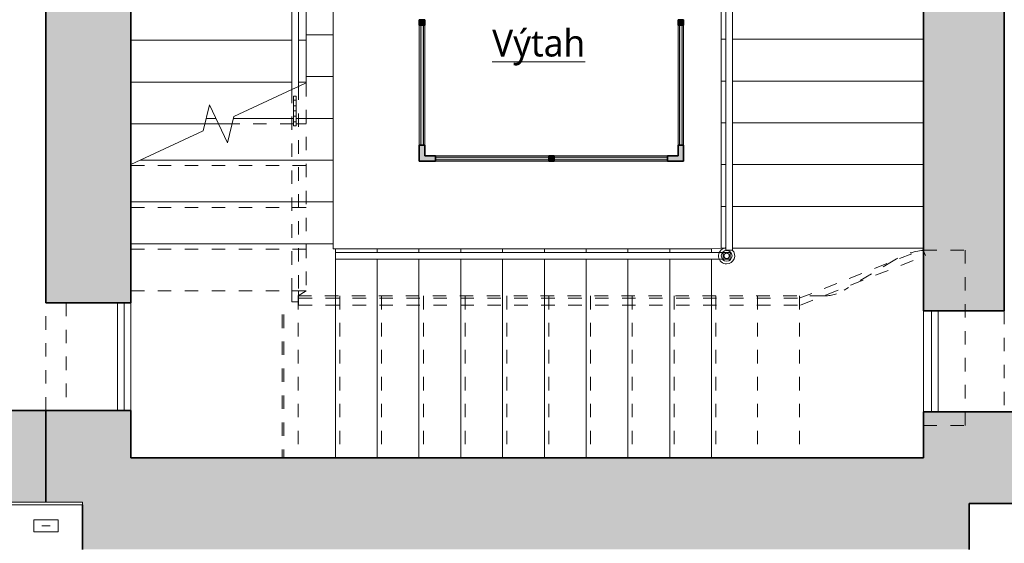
# Model space of a CAD drawing. Header units: metres. Extents: x -0.2 to 46.4, y -4.9 to 28.
# Tile 5 of 15: x 10.5 to 17.8, y 7.4 to 11.3. Entities that reach past the tile are written whole.
import ezdxf

# ---------------------------------------------------------------- set-up
doc = ezdxf.new("R2010")
doc.units = ezdxf.units.M
for name, pattern in [('AV - Carkovana 2mm', [0.0027, 0.002, -0.0007]), ('AV - Cerch_ 1 tecka 4mm', [0.006, 0.004, -0.001, 0, -0.001]), ('AV - Cerch_ 2 tecky 2mm', [0.0038, 0.002, -0.0006, 0, -0.0006, 0, -0.0006]), ('AV - Cerch_ 2 tecky 4mm', [0.008, 0.004, -0.0015, 0, -0.001, 0, -0.0015])]:
    doc.linetypes.add(name, pattern=pattern)
doc.layers.add('AV-MISTNOSTI', color=5, linetype='Continuous', lineweight=5, true_color=0x0000ff)
doc.layers.add('AV-SRAFY', color=7, linetype='Continuous', lineweight=35)
doc.layers.add('AV-STAVBA', color=7, linetype='Continuous', lineweight=18)
doc.styles.add('Trebuchet MS_B', font='trebuc.ttf', dxfattribs={"height": 0.2})

# ---------------------------------------------------------------- blocks, each defined once
blk = doc.blocks.new('GM_Otvor_obdélníkový - 800x2600-1001248-3NP')
at = {"layer": 'AV-STAVBA', "color": 254, "linetype": 'AV - Cerch_ 1 tecka 4mm', "lineweight": 13, "true_color": 0xcccccc}
for p, q in [((-0.4, 0.315), (0.4, 0.315)), ((-0.4, -0.315), (0.4, -0.315)), ((-0.4, -0.315), (0.4, -0.315))]:
    blk.add_line(p, q, dxfattribs=at)
blk = doc.blocks.new('GM_Otvor_obdélníkový - 750x2500-1001405-3NP')
at = {"layer": 'AV-STAVBA', "color": 254, "linetype": 'AV - Cerch_ 1 tecka 4mm', "lineweight": 13, "true_color": 0xcccccc}
for p, q in [((-0.375, 0.3), (0.375, 0.3)), ((-0.375, -0.3), (0.375, -0.3)), ((-0.375, -0.3), (0.375, -0.3))]:
    blk.add_line(p, q, dxfattribs=at)
blk = doc.blocks.new('Systémový panel - Prosklený panel - Interiérový-1045395-3NP')
at = {"layer": 'AV-STAVBA', "true_color": 0xcccccc}
blk.add_hatch(color=254, dxfattribs=at).paths.add_polyline_path([(-0.445, 0.01), (-0.445, -0.01), (0.445, -0.01), (0.445, 0.01), (0.0058, 0.01)])
at = {"layer": 'AV-STAVBA', "color": 254, "true_color": 0xcccccc}
for p, q in [((0.445, 0.01), (-0.445, 0.01)), ((-0.445, 0.01), (-0.445, -0.01)), ((0.445, -0.01), (0.445, 0.01)), ((-0.445, -0.01), (0.445, -0.01))]:
    blk.add_line(p, q, dxfattribs=at)
blk = doc.blocks.new('Systémový panel - Prosklený panel - Interiérový-1045121-3NP')
at = {"layer": 'AV-STAVBA', "true_color": 0xcccccc}
blk.add_hatch(color=254, dxfattribs=at).paths.add_polyline_path([(0.42, 0.01), (-0.42, 0.01), (-0.42, -0.01), (0.42, -0.01)])
at = {"layer": 'AV-STAVBA', "color": 254, "true_color": 0xcccccc}
for p, q in [((0.42, 0.01), (-0.42, 0.01)), ((-0.42, 0.01), (-0.42, -0.01)), ((0.42, -0.01), (0.42, 0.01)), ((-0.42, -0.01), (0.42, -0.01))]:
    blk.add_line(p, q, dxfattribs=at)
blk = doc.blocks.new('Obdélníková příčel - Koncepční příčel interiérová 40_40-1045116-3NP')
at = {"layer": 'AV-STAVBA', "true_color": 0xcccccc}
blk.add_hatch(color=254, dxfattribs=at).paths.add_polyline_path([(-0.02, -0.02), (-0.02, 0.02), (0.02, 0.02), (0.02, -0.02)])
at = {"layer": 'AV-STAVBA', "color": 254, "lineweight": 35, "true_color": 0xcccccc}
for p, q in [((-0.02, 0.02), (0.02, 0.02)), ((-0.02, -0.02), (-0.02, 0.02)), ((0.02, 0.02), (0.02, -0.02)), ((0.02, -0.02), (-0.02, -0.02))]:
    blk.add_line(p, q, dxfattribs=at)
blk = doc.blocks.new('L Corner Mullion - 100x100-1044972-3NP')
at = {"layer": 'AV-STAVBA', "true_color": 0xcccccc}
blk.add_hatch(color=254, dxfattribs=at).paths.add_polyline_path([(0.02, 0.1), (-0.02, 0.1), (-0.02, 0.02), (-0.1, 0.02), (-0.1, -0.02), (0.02, -0.02)])
at = {"layer": 'AV-STAVBA', "color": 254, "lineweight": 35, "true_color": 0xcccccc}
for p, q in [((0.02, 0.1), (-0.02, 0.1)), ((-0.02, 0.1), (-0.02, 0.02)), ((0.02, -0.02), (0.02, 0.1)), ((-0.02, 0.02), (-0.1, 0.02)), ((-0.1, 0.02), (-0.1, -0.02)), ((-0.1, -0.02), (0.02, -0.02))]:
    blk.add_line(p, q, dxfattribs=at)
blk = doc.blocks.new('Obdélníková příčel - Koncepční příčel interiérová 80_40-1045391-3NP')
at = {"layer": 'AV-STAVBA', "color": 254, "true_color": 0xcccccc}
for p, q in [((13.4248, 10.3582), (13.4248, 11.2482)), ((13.4648, 11.2482), (13.4648, 10.3582))]:
    blk.add_line(p, q, dxfattribs=at)
blk = doc.blocks.new('Obdélníková příčel - Koncepční příčel interiérová 80_40-1045120-3NP')
at = {"layer": 'AV-STAVBA', "color": 254, "true_color": 0xcccccc}
for p, q in [((14.4248, 10.2782), (15.2648, 10.2782)), ((15.2648, 10.2382), (14.4248, 10.2382))]:
    blk.add_line(p, q, dxfattribs=at)
blk = doc.blocks.new('Railing - BA_Zdobný sloupek zábradlí-1391636-3NP')
at = {"layer": 'AV-STAVBA', "color": 254, "true_color": 0xcccccc}
for p, q in [((0.025, 0.025), (-0.025, 0.025)), ((-0.025, 0.025), (-0.025, -0.025)), ((0.025, -0.025), (0.025, 0.025)), ((-0.025, -0.025), (0.025, -0.025))]:
    blk.add_line(p, q, dxfattribs=at)
at = {"layer": 'AV-STAVBA', "color": 254, "true_color": 0xcccccc, "flags": 128}
for points in [[(0.02, 0), (0.02, 0.0008), (0.0199, 0.0016), (0.0199, 0.0024), (0.0197, 0.0032), (0.0196, 0.004), (0.0194, 0.0048), (0.0192, 0.0055), (0.019, 0.0063), (0.0187, 0.007), (0.0184, 0.0078), (0.0181, 0.0085), (0.0177, 0.0092), (0.0174, 0.0099), (0.0169, 0.0106), (0.0165, 0.0113), (0.016, 0.0119), (0.0156, 0.0126), (0.015, 0.0132), (0.0145, 0.0138), (0.0139, 0.0143), (0.0133, 0.0149), (0.0127, 0.0154), (0.0121, 0.0159), (0.0115, 0.0164), (0.0108, 0.0168), (0.0101, 0.0172), (0.0094, 0.0176), (0.0087, 0.018), (0.008, 0.0183), (0.0072, 0.0186), (0.0065, 0.0189), (0.0057, 0.0192), (0.005, 0.0194), (0.0042, 0.0196), (0.0034, 0.0197), (0.0026, 0.0198), (0.0018, 0.0199), (0.001, 0.02), (0.0002, 0.02), (-0.0006, 0.02), (-0.0014, 0.02), (-0.0022, 0.0199), (-0.003, 0.0198), (-0.0038, 0.0196), (-0.0045, 0.0195), (-0.0053, 0.0193), (-0.0061, 0.0191), (-0.0068, 0.0188), (-0.0076, 0.0185), (-0.0083, 0.0182), (-0.009, 0.0178), (-0.0097, 0.0175), (-0.0104, 0.0171), (-0.0111, 0.0166), (-0.0118, 0.0162), (-0.0124, 0.0157), (-0.013, 0.0152), (-0.0136, 0.0146), (-0.0142, 0.0141), (-0.0147, 0.0135), (-0.0153, 0.0129), (-0.0158, 0.0123), (-0.0163, 0.0116), (-0.0167, 0.011), (-0.0171, 0.0103), (-0.0175, 0.0096), (-0.0179, 0.0089), (-0.0182, 0.0082), (-0.0186, 0.0074), (-0.0188, 0.0067), (-0.0191, 0.0059), (-0.0193, 0.0052), (-0.0195, 0.0044), (-0.0197, 0.0036), (-0.0198, 0.0028), (-0.0199, 0.002), (-0.02, 0.0012), (-0.02, 0.0004), (-0.02, 0)], [(-0.02, 0), (-0.02, -0.0008), (-0.0199, -0.0016), (-0.0199, -0.0024), (-0.0197, -0.0032), (-0.0196, -0.004), (-0.0194, -0.0048), (-0.0192, -0.0055), (-0.019, -0.0063), (-0.0187, -0.007), (-0.0184, -0.0078), (-0.0181, -0.0085), (-0.0177, -0.0092), (-0.0174, -0.0099), (-0.0169, -0.0106), (-0.0165, -0.0113), (-0.016, -0.0119), (-0.0156, -0.0126), (-0.015, -0.0132), (-0.0145, -0.0138), (-0.0139, -0.0143), (-0.0133, -0.0149), (-0.0127, -0.0154), (-0.0121, -0.0159), (-0.0115, -0.0164), (-0.0108, -0.0168), (-0.0101, -0.0172), (-0.0094, -0.0176), (-0.0087, -0.018), (-0.008, -0.0183), (-0.0072, -0.0186), (-0.0065, -0.0189), (-0.0057, -0.0192), (-0.005, -0.0194), (-0.0042, -0.0196), (-0.0034, -0.0197), (-0.0026, -0.0198), (-0.0018, -0.0199), (-0.001, -0.02), (-0.0002, -0.02), (0.0006, -0.02), (0.0014, -0.02), (0.0022, -0.0199), (0.003, -0.0198), (0.0038, -0.0196), (0.0045, -0.0195), (0.0053, -0.0193), (0.0061, -0.0191), (0.0068, -0.0188), (0.0076, -0.0185), (0.0083, -0.0182), (0.009, -0.0178), (0.0097, -0.0175), (0.0104, -0.0171), (0.0111, -0.0166), (0.0118, -0.0162), (0.0124, -0.0157), (0.013, -0.0152), (0.0136, -0.0146), (0.0142, -0.0141), (0.0147, -0.0135), (0.0153, -0.0129), (0.0158, -0.0123), (0.0163, -0.0116), (0.0167, -0.011), (0.0171, -0.0103), (0.0175, -0.0096), (0.0179, -0.0089), (0.0182, -0.0082), (0.0186, -0.0074), (0.0188, -0.0067), (0.0191, -0.0059), (0.0193, -0.0052), (0.0195, -0.0044), (0.0197, -0.0036), (0.0198, -0.0028), (0.0199, -0.002), (0.02, -0.0012), (0.02, -0.0004), (0.02, 0)]]:
    blk.add_lwpolyline(points, dxfattribs=at)
at = {"layer": 'AV-STAVBA', "color": 254, "true_color": 0xcccccc}
for radius, start, end in [(0.06, 11.67278, 180), (0.04, 0, 180), (0.06, 180, 316.1293), (0.04, 180, 360)]:
    blk.add_arc((0, 0), radius, start, end, dxfattribs=at)
blk = doc.blocks.new('Railing - Railing-1395246-3NP')
at = {"layer": 'AV-STAVBA', "color": 254, "true_color": 0xcccccc}
for p, q in [((12.8023, 9.5609), (15.5923, 9.5609)), ((12.8023, 9.5109), (12.8023, 9.5609)), ((12.8023, 9.5109), (15.5923, 9.5109)), ((15.5923, 9.5609), (15.6798, 9.5609)), ((15.5923, 9.5109), (15.6798, 9.5109))]:
    blk.add_line(p, q, dxfattribs=at)
at = {"rotation": 89.9999999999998}
blk.add_blockref('Railing - BA_Zdobný sloupek zábradlí-1391636-3NP', (15.7048, 9.5359), dxfattribs=at)
blk = doc.blocks.new('Railing - Railing-1395252-3NP')
at = {"layer": 'AV-STAVBA', "color": 254, "true_color": 0xcccccc}
for p, q in [((15.6281, 12.4559), (15.1081, 12.4559)), ((15.6281, 12.4059), (15.1081, 12.4059)), ((14.9881, 12.3359), (14.9881, 12.2982)), ((15.0381, 12.3359), (15.0381, 12.2982)), ((15.6981, 9.5782), (15.6981, 12.3359)), ((15.7481, 9.5782), (15.7481, 12.3359)), ((15.7481, 9.5782), (15.6981, 9.5782))]:
    blk.add_line(p, q, dxfattribs=at)
for radius in [0.12, 0.07]:
    blk.add_arc((15.1081, 12.3359), radius, 90, 180, dxfattribs=at)
for points, knots in [([(15.7451, 12.3425), (15.7451, 12.3545), (15.7413, 12.378), (15.7228, 12.4141), (15.6875, 12.4443), (15.6527, 12.4528), (15.6347, 12.4528)], [7.068583, 7.068583, 7.068583, 7.068583, 7.382743, 7.696902, 8.168141, 8.63938, 8.63938, 8.63938, 8.63938]), ([(15.7012, 12.3294), (15.7012, 12.3372), (15.6987, 12.3535), (15.688, 12.3745), (15.6734, 12.3903), (15.6574, 12.401), (15.6418, 12.4068), (15.6319, 12.4084), (15.6281, 12.4087)], [7.068583, 7.068583, 7.068583, 7.068583, 7.382743, 7.696902, 7.932521, 8.168141, 8.40376, 8.553039, 8.553039, 8.553039, 8.553039])]:
    blk.add_open_spline(points, degree=3, knots=knots, dxfattribs=at)
blk = doc.blocks.new('Railing - BA_Panel zábradlí-1398140-3NP')
at = {"layer": 'AV-STAVBA', "color": 254, "true_color": 0xcccccc}
for p, q in [((-0.0274, 0.08), (-0.0274, 0.11)), ((-0.0274, 0.11), (-0.0074, 0.11)), ((-0.0074, 0.08), (-0.0274, 0.08)), ((-0.0274, 0.08), (-0.0274, 0.0377)), ((-0.0074, 0.11), (-0.0074, 0.08)), ((-0.0074, 0.0377), (-0.0074, 0.08)), ((-0.0274, 0), (-0.0274, 0.0377)), ((-0.0074, 0.0377), (-0.0274, 0.0377)), ((-0.0274, -0.0377), (-0.0274, 0)), ((-0.0274, 0), (-0.0074, 0)), ((-0.0074, 0.0377), (-0.0074, 0)), ((-0.0074, 0), (-0.0074, -0.0377)), ((-0.0274, -0.0377), (-0.0274, -0.08)), ((-0.0274, -0.0377), (-0.0074, -0.0377)), ((-0.0074, -0.08), (-0.0074, -0.0377)), ((-0.0274, -0.08), (-0.0074, -0.08)), ((-0.0274, -0.11), (-0.0274, -0.08)), ((-0.0274, -0.11), (-0.0074, -0.11)), ((-0.0074, -0.08), (-0.0074, -0.11))]:
    blk.add_line(p, q, dxfattribs=at)
blk = doc.blocks.new('Railing - Railing-1398137-3NP')
at = {"layer": 'AV-STAVBA', "color": 254, "true_color": 0xcccccc}
for p, q in [((12.4794, 12.3159), (12.5294, 12.3159)), ((12.4794, 12.3159), (12.4794, 10.7699)), ((12.5294, 12.3159), (12.5294, 10.7932)), ((12.4794, 10.7699), (12.5294, 10.7932))]:
    blk.add_line(p, q, dxfattribs=at)
at = {"layer": 'AV-STAVBA', "color": 254, "linetype": 'AV - Cerch_ 2 tecky 2mm', "true_color": 0xcccccc}
for p, q in [((12.4794, 10.7699), (12.4794, 9.2759)), ((12.5294, 10.7932), (12.5294, 9.2759)), ((12.4794, 9.2759), (12.4794, 9.1959)), ((12.5294, 9.2759), (12.5294, 9.1959)), ((12.5294, 9.1959), (12.4794, 9.1959))]:
    blk.add_line(p, q, dxfattribs=at)
blk.add_blockref('Railing - BA_Panel zábradlí-1398140-3NP', (12.5194, 10.6109))
blk = doc.blocks.new('Railing - Railing-1398164-3NP')
at = {"layer": 'AV-STAVBA', "color": 254, "linetype": 'AV - Cerch_ 2 tecky 2mm', "true_color": 0xcccccc}
for p, q in [((16.2429, 9.2209), (17.1611, 9.5843)), ((17.1611, 9.5843), (17.1795, 9.5378)), ((16.2524, 9.1709), (17.1795, 9.5378)), ((12.5294, 9.2209), (16.2429, 9.2209)), ((12.5294, 9.1709), (12.5294, 9.2209)), ((12.5294, 9.1709), (16.2524, 9.1709))]:
    blk.add_line(p, q, dxfattribs=at)
blk = doc.blocks.new('SFR_IPE - IPE 220-1424734-3NP')
at = {"layer": 'AV-STAVBA', "color": 254, "linetype": 'AV - Carkovana 2mm', "true_color": 0xcccccc}
for p, q in [((0.541, 0.0065), (-0.5212, 0.0065)), ((0.541, -0.0065), (-0.5212, -0.0065))]:
    blk.add_line(p, q, dxfattribs=at)
blk = doc.blocks.new('Railing - Railing-1425325-3NP')
at = {"layer": 'AV-STAVBA', "color": 254, "true_color": 0xcccccc}
for p, q in [((11.1848, 9.1882), (11.1848, 8.3882)), ((11.2348, 8.3882), (11.2348, 9.1882))]:
    blk.add_line(p, q, dxfattribs=at)
blk = doc.blocks.new('Railing - Railing-1425672-3NP')
at = {"layer": 'AV-STAVBA', "color": 254, "true_color": 0xcccccc}
for p, q in [((17.2248, 9.1282), (17.2248, 8.3782)), ((17.2748, 8.3782), (17.2748, 9.1282))]:
    blk.add_line(p, q, dxfattribs=at)
blk = doc.blocks.new('D0089 - 1514 - OÚPSŘ_Benešova_rvt-1-3NP')
at = {"layer": 'AV-SRAFY', "lineweight": 18, "true_color": 0xcccccc}
h = blk.add_hatch(color=254, dxfattribs=at)
h.paths.add_polyline_path([(10.9048, 7.7082), (11.2848, 7.7082), (11.2848, 8.3882), (10.6548, 8.3882), (10.6548, 7.7082)])
h.paths.add_polyline_path([(11.2183, 9.1882), (11.2848, 9.1882), (11.2848, 12.5482), (10.6548, 12.5482), (10.6548, 9.1882), (10.7121, 9.1882)])
h.paths.add_polyline_path([(10.6548, 13.8682), (11.2848, 13.8682), (11.2848, 13.9982), (10.6548, 13.9982)])
h = blk.add_hatch(color=254, dxfattribs=at)
h.paths.add_polyline_path([(17.5048, 8.0382), (17.7648, 8.0382), (17.7648, 8.3782), (17.1648, 8.3782), (17.1648, 8.0382), (17.2926, 8.0382)])
h.paths.add_polyline_path([(17.2926, 9.1282), (17.7648, 9.1282), (17.7648, 12.5482), (17.1648, 12.5482), (17.1648, 9.1282)])
h.paths.add_polyline_path([(17.5457, 13.8682), (17.7648, 13.8682), (17.7648, 13.9982), (17.1648, 13.9982), (17.1648, 13.8682), (17.2926, 13.8682)])
h = blk.add_hatch(color=254, dxfattribs=at)
h.paths.add_polyline_path([(10.6548, 7.7082), (10.6548, 8.3882), (10.2773, 8.3882), (10.2773, 7.7082), (10.4048, 7.7082)])
h.paths.add_polyline_path([(5.7348, 7.7082), (6.6848, 7.7082), (6.6848, 8.3882), (5.7348, 8.3882), (5.7348, 7.9208)])
h.paths.add_polyline_path([(7.675, 7.7082), (8.8773, 7.7082), (8.8773, 8.3882), (7.5448, 8.3882), (7.5448, 7.7082)])
h.paths.add_polyline_path([(4.8748, 7.7082), (4.8748, 8.3882), (2.4446, 8.3882), (2.4446, 7.7082), (3.6254, 7.7082)])
h.paths.add_polyline_path([(0.2248, 7.7082), (1.4946, 7.7082), (1.4946, 8.3882), (0.2248, 8.3882)])
h = blk.add_hatch(color=254, dxfattribs=at)
h.paths.add_polyline_path([(39.2348, 7.6982), (39.2348, 8.3782), (32.5648, 8.3782), (32.5648, 7.6982), (36.0217, 7.6982)])
h.paths.add_polyline_path([(17.7988, 7.6982), (18.0048, 7.6982), (18.0048, 7.8732), (18.6548, 7.8732), (18.6548, 7.6982), (19.0224, 7.6982), (19.0224, 8.3782), (17.7648, 8.3782), (17.7648, 8.0382), (17.5048, 8.0382), (17.5048, 7.6982)])
h.paths.add_polyline_path([(20.4224, 7.6982), (22.8123, 7.6982), (22.8123, 8.3782), (20.4224, 8.3782), (20.4224, 7.9208)])
h.paths.add_polyline_path([(24.2123, 7.6982), (31.1648, 7.6982), (31.1648, 8.3782), (29.9648, 8.3782), (29.9648, 7.8682), (28.7048, 7.8682), (28.7048, 8.3782), (24.2123, 8.3782), (24.2123, 7.9208)])
blk.add_hatch(color=254, dxfattribs=at).paths.add_polyline_path([(11.0748, 7.3582), (17.1548, 7.3582), (17.1548, 8.0382), (11.2848, 8.0382), (11.2848, 7.7082), (10.9248, 7.7082), (10.9248, 7.3582)])
h = blk.add_hatch(color=254, dxfattribs=at)
h.paths.add_polyline_path([(17.5048, 1.0082), (17.5048, 5.9582), (17.1548, 5.9582), (17.1548, 1.0082)])
h.paths.add_polyline_path([(17.5048, 7.3582), (17.5048, 8.0382), (17.1548, 8.0382), (17.1548, 7.3582)])
at = {"layer": 'AV-STAVBA', "color": 254, "lineweight": 35, "true_color": 0xcccccc}
for p, q in [((10.6548, 12.5482), (10.6548, 9.1882)), ((11.2848, 9.1882), (11.2848, 12.5482)), ((17.1648, 12.5482), (17.1648, 9.1282)), ((17.7648, 9.1282), (17.7648, 12.5482)), ((10.6548, 9.1882), (11.2848, 9.1882)), ((17.1648, 9.1282), (17.7648, 9.1282)), ((10.6548, 8.3882), (10.2773, 8.3882)), ((11.2848, 8.3882), (10.6548, 8.3882)), ((10.6548, 8.3882), (10.6548, 7.7082)), ((10.6548, 7.7082), (10.6548, 8.3882)), ((11.2848, 8.0382), (11.2848, 8.3882)), ((17.1648, 8.3782), (17.1648, 8.0382)), ((17.7648, 8.3782), (17.1648, 8.3782)), ((19.0224, 8.3782), (17.7648, 8.3782)), ((17.1548, 8.0382), (11.2848, 8.0382)), ((17.1648, 8.0382), (17.1548, 8.0382)), ((10.9248, 7.6882), (10.9248, 7.3582)), ((17.5048, 7.6982), (18.0048, 7.6982)), ((17.5048, 7.3582), (17.5048, 7.6982))]:
    blk.add_line(p, q, dxfattribs=at)
at = {"layer": 'AV-STAVBA', "color": 254, "true_color": 0xcccccc}
for p, q in [((12.7848, 11.4859), (12.7848, 11.1759)), ((12.5848, 11.4459), (12.5848, 11.1359)), ((15.6648, 11.1432), (15.6648, 11.4532)), ((12.4794, 11.1359), (11.2848, 11.1359)), ((12.5848, 11.1359), (12.5294, 11.1359)), ((12.7848, 11.1759), (12.5848, 11.1759)), ((12.5848, 11.1359), (12.5848, 10.8259)), ((12.7848, 11.1759), (12.7848, 10.8659)), ((15.6648, 10.8332), (15.6648, 11.1432)), ((15.6648, 11.1432), (15.6981, 11.1432)), ((15.7481, 11.1432), (17.1648, 11.1432)), ((12.4794, 10.8259), (11.2848, 10.8259)), ((12.5848, 10.8259), (12.5294, 10.8259)), ((12.7848, 10.8659), (12.5848, 10.8659)), ((12.5848, 10.8259), (12.5848, 10.819)), ((12.7848, 10.8659), (12.7848, 10.5559)), ((15.6648, 10.5232), (15.6648, 10.8332)), ((15.6648, 10.8332), (15.6981, 10.8332)), ((15.7481, 10.8332), (17.1648, 10.8332)), ((11.9162, 10.5559), (11.8441, 10.5559)), ((12.492, 10.5559), (12.045, 10.5559)), ((12.7848, 10.5559), (12.512, 10.5559)), ((12.7848, 10.5559), (12.7848, 10.2459)), ((15.6648, 10.2132), (15.6648, 10.5232)), ((15.6648, 10.5232), (15.6981, 10.5232)), ((15.7481, 10.5232), (17.1648, 10.5232)), ((11.8344, 10.5159), (11.2848, 10.5159)), ((12.0353, 10.5159), (11.9348, 10.5159)), ((12.7848, 10.2459), (11.3558, 10.2459)), ((12.7848, 10.2459), (12.7848, 9.9359)), ((15.6648, 9.9032), (15.6648, 10.2132)), ((15.6648, 10.2132), (15.6981, 10.2132)), ((15.7481, 10.2132), (17.1648, 10.2132)), ((12.7848, 9.9359), (11.2848, 9.9359)), ((12.7848, 9.9359), (12.7848, 9.6259)), ((15.6648, 9.5932), (15.6648, 9.9032)), ((15.6648, 9.9032), (15.6981, 9.9032)), ((15.7481, 9.9032), (17.1648, 9.9032)), ((12.7848, 9.6259), (11.2848, 9.6259)), ((12.7848, 9.5882), (12.7848, 9.6259)), ((12.8023, 9.5882), (12.7848, 9.5882)), ((12.8023, 9.5882), (12.8023, 9.5609)), ((12.8023, 9.5882), (13.1123, 9.5882)), ((13.1123, 9.5882), (13.4223, 9.5882)), ((13.1123, 9.5882), (13.1123, 9.5609)), ((13.4223, 9.5882), (13.7323, 9.5882)), ((13.4223, 9.5882), (13.4223, 9.5609)), ((13.7323, 9.5882), (14.0423, 9.5882)), ((13.7323, 9.5882), (13.7323, 9.5609)), ((14.0423, 9.5882), (14.3523, 9.5882)), ((14.0423, 9.5882), (14.0423, 9.5609)), ((14.3523, 9.5882), (14.6623, 9.5882)), ((14.3523, 9.5882), (14.3523, 9.5609)), ((14.6623, 9.5882), (14.9723, 9.5882)), ((14.6623, 9.5882), (14.6623, 9.5609)), ((14.9723, 9.5882), (15.2823, 9.5882)), ((14.9723, 9.5882), (14.9723, 9.5609)), ((15.2823, 9.5882), (15.5923, 9.5882)), ((15.2823, 9.5882), (15.2823, 9.5609)), ((15.6648, 9.5932), (15.5923, 9.5882)), ((15.5923, 9.5882), (15.5923, 9.5609)), ((15.6648, 9.5932), (15.6981, 9.5932)), ((15.7481, 9.5932), (17.1648, 9.5932)), ((12.8023, 9.5109), (12.8023, 8.0382)), ((13.1123, 9.5109), (13.1123, 8.0382)), ((13.4223, 9.5109), (13.4223, 8.0382)), ((13.7323, 9.5109), (13.7323, 8.0382)), ((14.0423, 9.5109), (14.0423, 8.0382)), ((14.3523, 9.5109), (14.3523, 8.0382)), ((14.6623, 9.5109), (14.6623, 8.0382)), ((14.9723, 9.5109), (14.9723, 8.0382)), ((15.2823, 9.5109), (15.2823, 8.0382)), ((15.5923, 9.5109), (15.5923, 8.0382)), ((11.2848, 8.3882), (11.2848, 9.1882)), ((17.1648, 9.1282), (17.1648, 8.3782))]:
    blk.add_line(p, q, dxfattribs=at)
at = {"layer": 'AV-STAVBA', "color": 254, "linetype": 'AV - Cerch_ 2 tecky 4mm', "true_color": 0xcccccc}
for p, q in [((12.4794, 11.1359), (11.2848, 11.1359)), ((12.5848, 11.1359), (12.5294, 11.1359)), ((12.7848, 11.1759), (12.5848, 11.1759)), ((15.6648, 11.1432), (15.6981, 11.1432)), ((15.7481, 11.1432), (17.1648, 11.1432)), ((12.4794, 10.8259), (11.2848, 10.8259)), ((12.5848, 10.8259), (12.5294, 10.8259)), ((12.7848, 10.8659), (12.5848, 10.8659)), ((12.5848, 10.819), (12.5848, 9.2759)), ((15.6648, 10.8332), (15.6981, 10.8332)), ((15.7481, 10.8332), (17.1648, 10.8332)), ((11.9162, 10.5559), (11.8441, 10.5559)), ((12.492, 10.5559), (12.045, 10.5559)), ((12.7848, 10.5559), (12.512, 10.5559)), ((15.6648, 10.5232), (15.6981, 10.5232)), ((15.7481, 10.5232), (17.1648, 10.5232)), ((11.8344, 10.5159), (11.2848, 10.5159)), ((11.9348, 10.5159), (11.8344, 10.5159)), ((11.9348, 10.5159), (11.8344, 10.5159)), ((12.0353, 10.5159), (11.9348, 10.5159)), ((12.492, 10.5159), (12.0353, 10.5159)), ((12.492, 10.5159), (12.0353, 10.5159)), ((12.5848, 10.5159), (12.512, 10.5159)), ((12.5848, 10.5159), (12.512, 10.5159)), ((12.7848, 10.2459), (11.3558, 10.2459)), ((11.2848, 10.2128), (11.2848, 9.2759)), ((12.5848, 10.2059), (11.2848, 10.2059)), ((12.5848, 10.2059), (11.2848, 10.2059)), ((15.6648, 10.2132), (15.6981, 10.2132)), ((15.7481, 10.2132), (17.1648, 10.2132)), ((12.7848, 9.9359), (11.2848, 9.9359)), ((12.5848, 9.8959), (11.2848, 9.8959)), ((12.5848, 9.8959), (11.2848, 9.8959)), ((15.6648, 9.9032), (15.6981, 9.9032)), ((15.7481, 9.9032), (17.1648, 9.9032)), ((12.7848, 9.6259), (11.2848, 9.6259)), ((12.5848, 9.5859), (11.2848, 9.5859)), ((12.5848, 9.5859), (11.2848, 9.5859)), ((12.8023, 9.5882), (12.8023, 9.5609)), ((13.1123, 9.5882), (13.1123, 9.5609)), ((13.4223, 9.5882), (13.4223, 9.5609)), ((13.7323, 9.5882), (13.7323, 9.5609)), ((14.0423, 9.5882), (14.0423, 9.5609)), ((14.3523, 9.5882), (14.3523, 9.5609)), ((14.6623, 9.5882), (14.6623, 9.5609)), ((14.9723, 9.5882), (14.9723, 9.5609)), ((15.2823, 9.5882), (15.2823, 9.5609)), ((15.5923, 9.5882), (15.5923, 9.5609)), ((15.6648, 9.5932), (15.6981, 9.5932)), ((15.7481, 9.5932), (17.1648, 9.5932)), ((17.1648, 9.5782), (17.1648, 8.2782)), ((17.1648, 9.5782), (17.4748, 9.5782)), ((17.1648, 9.5782), (17.1648, 8.2782)), ((17.4748, 9.5782), (17.4748, 8.2782)), ((12.8023, 9.5109), (12.8023, 8.0382)), ((13.1123, 9.5109), (13.1123, 8.0382)), ((13.4223, 9.5109), (13.4223, 8.0382)), ((13.7323, 9.5109), (13.7323, 8.0382)), ((14.0423, 9.5109), (14.0423, 8.0382)), ((14.3523, 9.5109), (14.3523, 8.0382)), ((14.6623, 9.5109), (14.6623, 8.0382)), ((14.9723, 9.5109), (14.9723, 8.0382)), ((15.2823, 9.5109), (15.2823, 8.0382)), ((15.5923, 9.5109), (15.5923, 8.0382)), ((16.9518, 9.5068), (16.5761, 9.2811)), ((11.2848, 9.2759), (11.2848, 9.1882)), ((12.5848, 9.2759), (11.2848, 9.2759)), ((12.5848, 9.2759), (11.2848, 9.2759)), ((12.5248, 9.2382), (12.5848, 9.2759)), ((12.5248, 9.2382), (12.5248, 8.0382)), ((12.5248, 9.2382), (16.2448, 9.2382)), ((12.5248, 9.2382), (12.5248, 8.0382)), ((12.8348, 9.2382), (12.8348, 8.0382)), ((12.8348, 9.2382), (12.8348, 8.0382)), ((13.1448, 9.2382), (13.1448, 8.0382)), ((13.1448, 9.2382), (13.1448, 8.0382)), ((13.4548, 9.2382), (13.4548, 8.0382)), ((13.4548, 9.2382), (13.4548, 8.0382)), ((13.7648, 9.2382), (13.7648, 8.0382)), ((13.7648, 9.2382), (13.7648, 8.0382)), ((14.0748, 9.2382), (14.0748, 8.0382)), ((14.0748, 9.2382), (14.0748, 8.0382)), ((14.3848, 9.2382), (14.3848, 8.0382)), ((14.3848, 9.2382), (14.3848, 8.0382)), ((14.6948, 9.2382), (14.6948, 8.0382)), ((14.6948, 9.2382), (14.6948, 8.0382)), ((15.0048, 9.2382), (15.0048, 8.0382)), ((15.0048, 9.2382), (15.0048, 8.0382)), ((15.3148, 9.2382), (15.3148, 8.0382)), ((15.3148, 9.2382), (15.3148, 8.0382)), ((15.6248, 9.2382), (15.6248, 8.0382)), ((15.6248, 9.2382), (15.6248, 8.0382)), ((15.9348, 9.2382), (15.9348, 8.0382)), ((15.9348, 9.2382), (15.9348, 8.0382)), ((16.4216, 9.2382), (16.2448, 9.2382)), ((16.2448, 9.2382), (16.2448, 8.0382)), ((16.2448, 9.2382), (16.2448, 8.0382)), ((10.8048, 9.1882), (10.8048, 8.3882)), ((11.2848, 9.1882), (10.8048, 9.1882)), ((10.8048, 8.3882), (11.2848, 8.3882)), ((11.2848, 8.3882), (11.2848, 8.0382)), ((17.1648, 8.0382), (17.1648, 8.2782)), ((17.1648, 8.2782), (17.4748, 8.2782)), ((11.2848, 8.0382), (12.5248, 8.0382)), ((12.5248, 8.0382), (16.2448, 8.0382)), ((16.2448, 8.0382), (17.1648, 8.0382))]:
    blk.add_line(p, q, dxfattribs=at)
at = {"layer": 'AV-STAVBA', "color": 254, "lineweight": 13, "true_color": 0xcccccc}
for p, q in [((12.5294, 10.7932), (12.5848, 10.819)), ((12.0481, 10.5687), (12.4794, 10.7699)), ((11.8215, 10.4631), (11.8688, 10.6575)), ((11.8688, 10.6575), (12.0008, 10.3743)), ((12.0008, 10.3743), (12.0481, 10.5687)), ((11.2848, 10.2128), (11.8215, 10.4631))]:
    blk.add_line(p, q, dxfattribs=at)
at = {"layer": 'AV-STAVBA', "color": 254, "linetype": 'AV - Cerch_ 2 tecky 4mm', "true_color": 0xcccccc}
for centre, radius, start, end in [((17.2093, 9.0782), 0.5, 95.10807, 121), ((16.4216, 9.5382), 0.3, 270, 301)]:
    blk.add_arc(centre, radius, start, end, dxfattribs=at)
at = {"layer": 'AV-STAVBA', "color": 254, "lineweight": 18, "true_color": 0xcccccc}
for name, p in [('Railing - Railing-1395252-3NP', (0, 0)), ('Railing - Railing-1398137-3NP', (0, 0)), ('Obdélníková příčel - Koncepční příčel interiérová 80_40-1045391-3NP', (0, 0)), ('L Corner Mullion - 100x100-1044972-3NP', (15.3648, 10.2582)), ('Obdélníková příčel - Koncepční příčel interiérová 80_40-1045120-3NP', (-0.88, 0)), ('Obdélníková příčel - Koncepční příčel interiérová 80_40-1045120-3NP', (0, 0)), ('Railing - Railing-1398164-3NP', (0, 0)), ('Railing - Railing-1395246-3NP', (0, 0)), ('Railing - Railing-1425325-3NP', (0, 0)), ('Railing - Railing-1425672-3NP', (0, 0))]:
    blk.add_blockref(name, p, dxfattribs=at)
at = {"layer": 'AV-STAVBA', "color": 254, "lineweight": 18, "true_color": 0xcccccc, "extrusion": (0, 0, -1)}
for p, rotation in [((-13.4448, 11.2682), 90), ((-15.3648, 11.2682), 270)]:
    blk.add_blockref('Obdélníková příčel - Koncepční příčel interiérová 40_40-1045116-3NP', p, dxfattribs=dict(at, rotation=rotation))
at = {"layer": 'AV-STAVBA', "color": 254, "lineweight": 18, "true_color": 0xcccccc}
for name, p, rotation in [('Systémový panel - Prosklený panel - Interiérový-1045395-3NP', (13.4448, 10.8032), 90), ('Obdélníková příčel - Koncepční příčel interiérová 80_40-1045391-3NP', (28.8096, 21.6064), 180), ('Systémový panel - Prosklený panel - Interiérový-1045395-3NP', (15.3648, 10.8032), 270), ('L Corner Mullion - 100x100-1044972-3NP', (13.4448, 10.2582), 270), ('Systémový panel - Prosklený panel - Interiérový-1045121-3NP', (13.9648, 10.2582), 180), ('Systémový panel - Prosklený panel - Interiérový-1045121-3NP', (14.8448, 10.2582), 180), ('GM_Otvor_obdélníkový - 800x2600-1001248-3NP', (10.9698, 8.7882), 89.9999999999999), ('SFR_IPE - IPE 220-1424734-3NP', (12.4138, 8.5594), 90), ('GM_Otvor_obdélníkový - 750x2500-1001405-3NP', (17.4648, 8.7532), 269.9999999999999)]:
    blk.add_blockref(name, p, dxfattribs=dict(at, rotation=rotation))
at = {"layer": 'AV-STAVBA', "color": 254, "lineweight": 18, "true_color": 0xcccccc, "extrusion": (0, 0, -1)}
blk.add_blockref('Obdélníková příčel - Koncepční příčel interiérová 40_40-1045116-3NP', (-14.4048, 10.2582), dxfattribs=at)
blk = doc.blocks.new('EE_Rozvaděč zapuštěný do stěny - 500x800-860105-3NP')
at = {"layer": 'AV-STAVBA'}
for p, q in [((10.3848, 7.7082), (10.9248, 7.7082)), ((10.3848, 7.7082), (10.3848, 7.6882)), ((10.9248, 7.6882), (10.3848, 7.6882)), ((10.9248, 7.6882), (10.9248, 7.7082))]:
    blk.add_line(p, q, dxfattribs=at)
at = {"layer": 'AV-STAVBA', "color": 5, "lineweight": 13, "true_color": 0x0000ff}
for p, q in [((10.5648, 7.5784), (10.5648, 7.4884)), ((10.7448, 7.5784), (10.5648, 7.5784)), ((10.6248, 7.5334), (10.6848, 7.5334)), ((10.7448, 7.4884), (10.7448, 7.5784)), ((10.5648, 7.4884), (10.7448, 7.4884))]:
    blk.add_line(p, q, dxfattribs=at)

msp = doc.modelspace()

# ---------------------------------------------------------------- block references
at = {"lineweight": 5}
msp.add_blockref('D0089 - 1514 - OÚPSŘ_Benešova_rvt-1-3NP', (0, 0), dxfattribs=at)
at = {"layer": 'AV-STAVBA', "color": 5, "lineweight": 13, "true_color": 0x0000ff}
msp.add_blockref('EE_Rozvaděč zapuštěný do stěny - 500x800-860105-3NP', (0, 0), dxfattribs=at)

# ---------------------------------------------------------------- texts
at = {"layer": 'AV-MISTNOSTI', "insert": (13.9647, 11.2151), "char_height": 0.2, "width": 0.921941, "attachment_point": 1, "style": 'Trebuchet MS_B'}
msp.add_mtext('\\LVýtah', dxfattribs=at)

doc.saveas('drawing.dxf')
